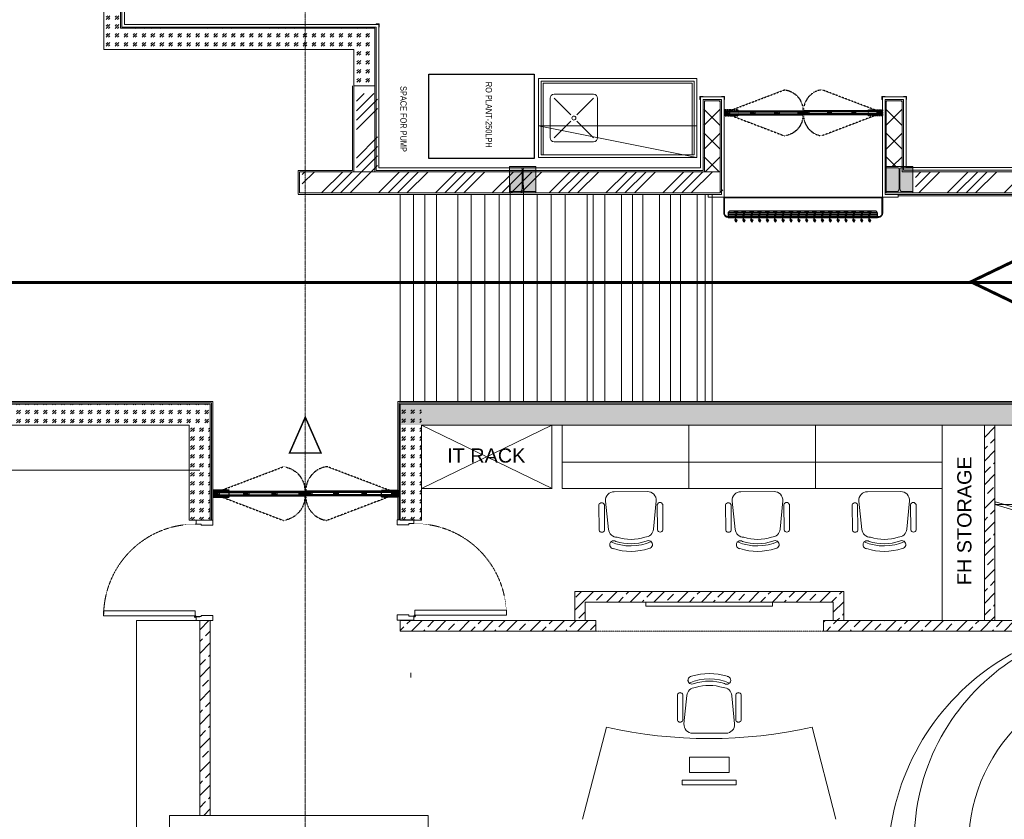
# Model space of a CAD drawing. Header units: inches. Extents: x -647532 to 3008597, y -136987 to 2557681.
# Tile 101 of 153: x 51900 to 61229, y 38025 to 45600. Entities that reach past the tile are written whole.
import ezdxf
from ezdxf import colors
from ezdxf.entities.mleader import LeaderData, LeaderLine
from ezdxf.enums import TextEntityAlignment as Align
from ezdxf.math import Vec2, Vec3

# ---------------------------------------------------------------- set-up
doc = ezdxf.new("R2010")
doc.units = ezdxf.units.IN
doc.header["$MEASUREMENT"] = 0
doc.set_wipeout_variables(frame=1)
for name, pattern in [('$1$HIDDEN', [0.375, 0.25, -0.125]), ('a_base _85_a_base _85_WEST PTB LVL 2 - FACADE$0$HIDDEN', [0.375, 0.25, -0.125]), ('BIAL-IT1I-KGD-001-IN-DWG-141 LEVEL 2 - OVERALL FIRE EXIT PLAN$0$AD01D000F11$0$HIDDEN', [0.375, 0.25, -0.125]), ('BIAL-IT1I-KGD-001-IN-DWG-141 LEVEL 2 - OVERALL FIRE EXIT PLAN$0$HIDDEN', [9.525, 6.35, -3.175]), ('CENTER', [2, 1.25, -0.25, 0.25, -0.25]), ('DASHED2', [0.375, 0.25, -0.125]), ('HIDDEN', [0.375, 0.25, -0.125]), ('HIDDEN IDS', [3.33375, 2.2225, -1.11125])]:
    doc.linetypes.add(name, pattern=pattern)
for name, color, linetype, lineweight in [('100 wall', 8, 'Continuous', 5), ('150 wall', 8, 'Continuous', 5), ('1EQUIPMENT', 8, 'Continuous', 5), ('200 wall', 8, 'Continuous', 5), ('A-DOOR', 8, 'Continuous', 5), ('ANNO-GRID', 8, 'DASHED2', 5), ('COL', 8, 'Continuous', 5), ('corridor', 8, 'Continuous', 5), ('DOOR', 8, 'Continuous', 5), ('ele line', 8, 'Continuous', 5), ('ex wall', 8, 'Continuous', 5), ('FURN', 8, 'Continuous', 5), ('FURN-HATCH', 8, 'Continuous', 5), ('garbage station cloud', 8, 'Continuous', 5), ('MAT- TILE', 8, 'Continuous', 5), ('MAT-PLASTER', 8, 'Continuous', 5), ('MAT-POP', 8, 'Continuous', 5), ('partition', 8, 'Continuous', 5), ('PLASTER', 8, 'Continuous', 5), ('Revised item', 8, 'Continuous', 5), ('SG EQUIPMENT', 8, 'Continuous', 5), ('STR', 8, 'Continuous', 5), ('WALL HATCH', 8, 'Continuous', 5), ('YD-WALL', 8, 'Continuous', 5), ('YD-WIPEOUT', 8, 'Continuous', 5)]:
    doc.layers.add(name, color=color, linetype=linetype, lineweight=lineweight)
doc.layers.add('ARCH', color=8, linetype='Continuous')
doc.layers.add('By Kitchen Equipment', color=251, linetype='Continuous')
doc.styles.add('ARIAL', font='arial.ttf')
doc.styles.add('Raar', font='arial.ttf', dxfattribs={"width": 0.8})
doc.styles.get("Standard").update_dxf_attribs({"font": 'arial.ttf'})
pattern_1 = [(45, (-17199.29, -278113.97), (84.852814, -9e-15), [50, -70]), (45, (-17178.076, -278113.97), (84.852814, -9e-15), [20, -100]), (45, (-17199.29, -278092.754), (84.852814, -9e-15), [20, -100])]
pattern_2 = [(45, (-17199.29, -277941.154), (84.852814, -9e-15), [50, -70]), (45, (-17178.076, -277941.154), (84.852814, -9e-15), [20, -100]), (45, (-17199.29, -277919.94), (84.852814, -9e-15), [20, -100])]
pattern_3 = [(45, (-17199.29, -277941.15), (-112.2532, 112.2532), []), (45, (-17087.04, -277941.15), (-112.2532, 112.2532), [79.375, -39.6875])]

# ---------------------------------------------------------------- blocks, each defined once
blk = doc.blocks.new('*U140')
h = blk.add_hatch(color=252)
h.paths.add_polyline_path([(-0.0025, 0.0153, 0.724863), (-0.0025, 0), (-0.0025, -0.036), (-0.0005, -0.036), (-0.0005, -0.0004, 1.209796)])
h.paths.add_polyline_path([(-0.006, 0.0076, -1), (0.006, 0.0076, -1)], flags=16)
blk.add_hatch(color=252).paths.add_polyline_path([(0.0076, 0.0101, -0.06361), (0.008, 0.0081), (0.0436, 0.0081), (0.0436, 0.0101)])
blk.add_lwpolyline([(-0.0025, 0.0153, 0.723917), (-0.0025, 0), (-0.0025, -0.036), (-0.0005, -0.036), (-0.0005, -0.0004, 1.209796), (-0.0025, 0.0153)], format="xyb")
blk.add_lwpolyline([(0.008, 0.0081), (0.0436, 0.0081), (0.0436, 0.0101), (0.0076, 0.0101)])
blk.add_circle((0, 0.0076), 0.00604)
blk = doc.blocks.new('*U93')
at = {"layer": 'A-DOOR'}
blk.add_lwpolyline([(-47.5, 8.5), (-47.5, 922), (-97.5, 922), (-97.5, 8.5)], close=True, dxfattribs=at)
for points in [[(-950, -51), (-950, -166.8), (-1000, -166.8), (-1000, 0), (-961, 0), (-961, -51), (-950, -51)], [(-50, -51), (-50, -166.8), (0, -166.8), (0, 0), (-39, 0), (-39, -51), (-50, -51)]]:
    blk.add_lwpolyline(points, dxfattribs=at)
at = {"layer": 'A-DOOR', "linetype": 'HIDDEN IDS'}
blk.add_arc((-47.5, 8.5), 913.5, 90.00154, 180.53069, dxfattribs=at)
at = {"layer": 'A-DOOR', "xscale": -1000, "yscale": 1000, "zscale": 1000}
blk.add_blockref('*U140', (-39.5, 0.4), dxfattribs=at)
blk = doc.blocks.new('A$C40CA29E2')
at = {"layer": 'By Kitchen Equipment'}
for p, q in [((114, 120), (118, 127)), ((132, 109), (114, 120)), ((136, 116), (118, 127)), ((136, 116), (155, 127)), ((140, 109), (159, 120)), ((155, 127), (159, 120)), ((203, 120), (207, 127)), ((222, 109), (203, 120)), ((226, 116), (207, 127)), ((226, 116), (244, 127)), ((230, 109), (248, 120)), ((244, 127), (248, 120)), ((293, 120), (297, 127)), ((311, 109), (293, 120)), ((315, 116), (297, 127)), ((315, 116), (333, 127)), ((319, 109), (337, 120)), ((333, 127), (337, 120)), ((382, 120), (386, 127)), ((400, 109), (382, 120)), ((404, 116), (386, 127)), ((404, 116), (423, 127)), ((408, 109), (427, 120)), ((423, 127), (427, 120)), ((471, 120), (475, 127)), ((490, 109), (471, 120)), ((494, 116), (475, 127)), ((494, 116), (512, 127)), ((498, 109), (516, 120)), ((512, 127), (516, 120)), ((561, 120), (565, 127)), ((579, 109), (561, 120)), ((583, 116), (565, 127)), ((583, 116), (601, 127)), ((587, 109), (605, 120)), ((601, 127), (605, 120)), ((650, 120), (654, 127)), ((668, 109), (650, 120)), ((672, 116), (654, 127)), ((672, 116), (691, 127)), ((676, 109), (695, 120)), ((691, 127), (695, 120)), ((739, 120), (743, 127)), ((758, 109), (739, 120)), ((762, 116), (743, 127)), ((762, 116), (780, 127)), ((766, 109), (784, 120)), ((780, 127), (784, 120)), ((829, 120), (833, 127)), ((847, 109), (829, 120)), ((851, 116), (833, 127)), ((851, 116), (869, 127)), ((855, 109), (873, 120)), ((869, 127), (873, 120)), ((918, 120), (922, 127)), ((936, 109), (918, 120)), ((940, 116), (922, 127)), ((940, 116), (959, 127)), ((944, 109), (963, 120)), ((959, 127), (963, 120)), ((1007, 120), (1011, 127)), ((1026, 109), (1007, 120)), ((1030, 116), (1011, 127)), ((1030, 116), (1048, 127)), ((1034, 109), (1052, 120)), ((1048, 127), (1052, 120)), ((1097, 120), (1101, 127)), ((1115, 109), (1097, 120)), ((1119, 116), (1101, 127)), ((1119, 116), (1137, 127)), ((1123, 109), (1141, 120)), ((1137, 127), (1141, 120)), ((1186, 120), (1190, 127)), ((1204, 109), (1186, 120)), ((1208, 116), (1190, 127)), ((1208, 116), (1227, 127)), ((1212, 109), (1231, 120)), ((1227, 127), (1231, 120)), ((1275, 120), (1279, 127)), ((1294, 109), (1275, 120)), ((1298, 116), (1279, 127)), ((1298, 116), (1316, 127)), ((1302, 109), (1320, 120)), ((1316, 127), (1320, 120)), ((1365, 120), (1369, 127)), ((1383, 109), (1365, 120)), ((1387, 116), (1369, 127)), ((1387, 116), (1405, 127)), ((1391, 109), (1409, 120)), ((1405, 127), (1409, 120)), ((1454, 120), (1458, 127)), ((1472, 109), (1454, 120)), ((1476, 116), (1458, 127)), ((1476, 116), (1495, 127)), ((1480, 109), (1499, 120)), ((1495, 127), (1499, 120)), ((1543, 120), (1547, 127)), ((1562, 109), (1543, 120)), ((1566, 116), (1547, 127)), ((1566, 116), (1584, 127)), ((1570, 109), (1588, 120)), ((1584, 127), (1588, 120)), ((1633, 120), (1637, 127)), ((1651, 109), (1633, 120)), ((1655, 116), (1637, 127)), ((1655, 116), (1673, 127)), ((1659, 109), (1677, 120)), ((1673, 127), (1677, 120)), ((46, 109), (1743, 109)), ((46, 91), (1743, 91)), ((46, 74), (1743, 74)), ((136, 79), (118, 68)), ((118, 68), (147, 52)), ((147, 52), (124, 39)), ((124, 39), (137, 31)), ((137, 0), (124, 26)), ((124, 26), (150, 26)), ((132, 109), (132, 89)), ((132, 89), (140, 89)), ((136, 89), (136, 79)), ((137, 31), (137, 26)), ((137, 0), (150, 26)), ((140, 109), (140, 89)), ((226, 79), (208, 68)), ((208, 68), (236, 52)), ((236, 52), (213, 39)), ((213, 39), (227, 31)), ((227, 0), (214, 26)), ((214, 26), (239, 26)), ((222, 109), (222, 89)), ((222, 89), (230, 89)), ((226, 89), (226, 79)), ((227, 31), (227, 26)), ((227, 0), (239, 26)), ((230, 109), (230, 89)), ((315, 79), (297, 68)), ((297, 68), (326, 52)), ((326, 52), (302, 39)), ((302, 39), (316, 31)), ((316, 0), (303, 26)), ((303, 26), (329, 26)), ((311, 109), (311, 89)), ((311, 89), (319, 89)), ((315, 89), (315, 79)), ((316, 31), (316, 26)), ((316, 0), (329, 26)), ((319, 109), (319, 89)), ((404, 79), (386, 68)), ((386, 68), (415, 52)), ((415, 52), (392, 39)), ((392, 39), (405, 31)), ((405, 0), (392, 26)), ((392, 26), (418, 26)), ((400, 109), (400, 89)), ((400, 89), (408, 89)), ((404, 89), (404, 79)), ((405, 31), (405, 26)), ((405, 0), (418, 26)), ((408, 109), (408, 89)), ((494, 79), (476, 68)), ((476, 68), (504, 52)), ((504, 52), (481, 39)), ((481, 39), (495, 31)), ((495, 0), (482, 26)), ((482, 26), (507, 26)), ((490, 109), (490, 89)), ((490, 89), (498, 89)), ((494, 89), (494, 79)), ((495, 31), (495, 26)), ((495, 0), (507, 26)), ((498, 109), (498, 89)), ((583, 79), (565, 68)), ((565, 68), (594, 52)), ((594, 52), (570, 39)), ((570, 39), (584, 31)), ((584, 0), (571, 26)), ((571, 26), (597, 26)), ((579, 109), (579, 89)), ((579, 89), (587, 89)), ((583, 89), (583, 79)), ((584, 31), (584, 26)), ((584, 0), (597, 26)), ((587, 109), (587, 89)), ((672, 79), (654, 68)), ((654, 68), (683, 52)), ((683, 52), (660, 39)), ((660, 39), (673, 31)), ((673, 0), (660, 26)), ((660, 26), (686, 26)), ((668, 109), (668, 89)), ((668, 89), (676, 89)), ((672, 89), (672, 79)), ((673, 31), (673, 26)), ((673, 0), (686, 26)), ((676, 109), (676, 89)), ((762, 79), (744, 68)), ((744, 68), (772, 52)), ((772, 52), (749, 39)), ((749, 39), (762, 31)), ((762, 0), (750, 26)), ((750, 26), (775, 26)), ((758, 109), (758, 89)), ((758, 89), (766, 89)), ((762, 89), (762, 79)), ((762, 31), (762, 26)), ((762, 0), (775, 26)), ((766, 109), (766, 89)), ((851, 79), (833, 68)), ((833, 68), (862, 52)), ((862, 52), (838, 39)), ((838, 39), (852, 31)), ((852, 0), (839, 26)), ((839, 26), (865, 26)), ((847, 109), (847, 89)), ((847, 89), (855, 89)), ((851, 89), (851, 79)), ((852, 31), (852, 26)), ((852, 0), (865, 26)), ((855, 109), (855, 89)), ((940, 79), (922, 68)), ((922, 68), (951, 52)), ((951, 52), (928, 39)), ((928, 39), (941, 31)), ((941, 0), (928, 26)), ((928, 26), (954, 26)), ((936, 109), (936, 89)), ((936, 89), (944, 89)), ((940, 89), (940, 79)), ((941, 31), (941, 26)), ((941, 0), (954, 26)), ((944, 109), (944, 89)), ((1030, 79), (1012, 68)), ((1012, 68), (1040, 52)), ((1040, 52), (1017, 39)), ((1017, 39), (1030, 31)), ((1030, 0), (1018, 26)), ((1018, 26), (1043, 26)), ((1026, 109), (1026, 89)), ((1026, 89), (1034, 89)), ((1030, 89), (1030, 79)), ((1030, 31), (1030, 26)), ((1030, 0), (1043, 26)), ((1034, 109), (1034, 89)), ((1119, 79), (1101, 68)), ((1101, 68), (1130, 52)), ((1130, 52), (1106, 39)), ((1106, 39), (1120, 31)), ((1120, 0), (1107, 26)), ((1107, 26), (1133, 26)), ((1115, 109), (1115, 89)), ((1115, 89), (1123, 89)), ((1119, 89), (1119, 79)), ((1120, 31), (1120, 26)), ((1120, 0), (1133, 26)), ((1123, 109), (1123, 89)), ((1208, 79), (1190, 68)), ((1190, 68), (1219, 52)), ((1219, 52), (1196, 39)), ((1196, 39), (1209, 31)), ((1209, 0), (1196, 26)), ((1196, 26), (1222, 26)), ((1204, 109), (1204, 89)), ((1204, 89), (1212, 89)), ((1208, 89), (1208, 79)), ((1209, 31), (1209, 26)), ((1209, 0), (1222, 26)), ((1212, 109), (1212, 89)), ((1298, 79), (1280, 68)), ((1280, 68), (1308, 52)), ((1308, 52), (1285, 39)), ((1285, 39), (1298, 31)), ((1298, 0), (1286, 26)), ((1286, 26), (1311, 26)), ((1294, 109), (1294, 89)), ((1294, 89), (1302, 89)), ((1298, 89), (1298, 79)), ((1298, 31), (1298, 26)), ((1298, 0), (1311, 26)), ((1302, 109), (1302, 89)), ((1387, 79), (1369, 68)), ((1369, 68), (1398, 52)), ((1398, 52), (1374, 39)), ((1374, 39), (1388, 31)), ((1388, 0), (1375, 26)), ((1375, 26), (1401, 26)), ((1383, 109), (1383, 89)), ((1383, 89), (1391, 89)), ((1387, 89), (1387, 79)), ((1388, 31), (1388, 26)), ((1388, 0), (1401, 26)), ((1391, 109), (1391, 89)), ((1476, 79), (1458, 68)), ((1458, 68), (1487, 52)), ((1487, 52), (1464, 39)), ((1464, 39), (1477, 31)), ((1477, 0), (1464, 26)), ((1464, 26), (1490, 26)), ((1472, 109), (1472, 89)), ((1472, 89), (1480, 89)), ((1476, 89), (1476, 79)), ((1477, 31), (1477, 26)), ((1477, 0), (1490, 26)), ((1480, 109), (1480, 89)), ((1566, 79), (1548, 68)), ((1548, 68), (1576, 52)), ((1576, 52), (1553, 39)), ((1553, 39), (1566, 31)), ((1566, 0), (1554, 26)), ((1554, 26), (1579, 26)), ((1562, 109), (1562, 89)), ((1562, 89), (1570, 89)), ((1566, 89), (1566, 79)), ((1566, 31), (1566, 26)), ((1566, 0), (1579, 26)), ((1570, 109), (1570, 89)), ((1655, 79), (1637, 68)), ((1637, 68), (1666, 52)), ((1666, 52), (1642, 39)), ((1642, 39), (1656, 31)), ((1656, 0), (1643, 26)), ((1643, 26), (1669, 26)), ((1651, 109), (1651, 89)), ((1651, 89), (1659, 89)), ((1655, 89), (1655, 79)), ((1656, 31), (1656, 26)), ((1656, 0), (1669, 26)), ((1659, 109), (1659, 89))]:
    blk.add_line(p, q, dxfattribs=at)
for points in [[(0, 285), (1800, 285), (1800, 100, -0.414214), (1755, 55), (45, 55, -0.414214), (0, 100)], [(45, 55), (1744, 55), (1744, 102, 0.414214), (1719, 127), (70, 127, 0.414214), (45, 102)]]:
    blk.add_lwpolyline(points, format="xyb", close=True, dxfattribs=at)
blk.add_lwpolyline([(45, 60, -0.414214), (5, 100), (5, 280), (1795, 280), (1795, 100, -0.414214), (1755, 60), (1744, 60)], format="xyb", dxfattribs=at)
blk = doc.blocks.new('ch01')
blk.add_wipeout([(54.233, 144.95), (53.864, 144.95), (53.838, 144.953), (53.793, 144.981), (53.779, 145.001), (53.768, 145.046), (53.799, 145.365), (53.83, 145.428), (53.895, 145.454), (54.016, 145.477), (54.114, 145.474), (54.2, 145.454), (54.266, 145.429), (54.289, 145.396), (54.296, 145.366), (54.328, 145.046), (54.303, 144.981), (54.284, 144.965)]).dxf.layer = 'YD-WIPEOUT'
at = {"color": 0}
for p, q in [((53.768, 145.053), (53.799, 145.365)), ((54.233, 144.95), (53.864, 144.95))]:
    blk.add_line(p, q, dxfattribs=at)
blk.add_arc((53.864, 145.046), 0.096, 175.6314, 270.0635, dxfattribs=at)
for points in [[(53.88, 145.5), (53.855, 145.491), (53.834, 145.497), (53.824, 145.504), (53.814, 145.52), (53.816, 145.555), (53.841, 145.577), (53.862, 145.582), (53.988, 145.607), (54.087, 145.609), (54.184, 145.595), (54.262, 145.574), (54.281, 145.552), (54.281, 145.521), (54.271, 145.505), (54.24, 145.492), (54.226, 145.494), (54.146, 145.516), (53.994, 145.523)], [(54.341, 145.095), (54.355, 145.077), (54.371, 145.072), (54.386, 145.076), (54.396, 145.084), (54.401, 145.095), (54.401, 145.375), (54.397, 145.384), (54.383, 145.396), (54.371, 145.398), (54.358, 145.396), (54.348, 145.388), (54.341, 145.376)]]:
    blk.add_wipeout(points).dxf.layer = 'YD-WIPEOUT'
for p, q in [((54.328, 145.054), (54.296, 145.366)), ((54.341, 145.376), (54.341, 145.095)), ((54.401, 145.376), (54.401, 145.095))]:
    blk.add_line(p, q, dxfattribs=at)
for centre, radius, start, end in [((54.048, 144.969), 0.641, 72.1931, 107.9339), ((53.855, 145.535), 0.0438, 95.7576, 305.0962), ((54.048, 144.981), 0.569, 66.9795, 113.1475), ((54.048, 144.981), 0.545, 72.1931, 107.9339), ((54.24, 145.536), 0.0438, 235.0309, 84.3694), ((53.895, 145.358), 0.096, 90.0635, 175.6314), ((54.048, 144.981), 0.497, 72.1931, 107.9339), ((54.2, 145.358), 0.096, 4.4956, 90.0635), ((54.371, 145.367), 0.0313, 16.465, 163.6621), ((54.371, 145.103), 0.0313, 196.465, 343.6621), ((54.232, 145.046), 0.096, 270.0635, 4.4956)]:
    blk.add_arc(centre, radius, start, end, dxfattribs=at)
blk.add_wipeout([(53.756, 145.095), (53.742, 145.077), (53.726, 145.072), (53.71, 145.076), (53.701, 145.084), (53.696, 145.095), (53.696, 145.375), (53.7, 145.384), (53.713, 145.396), (53.726, 145.398), (53.739, 145.396), (53.749, 145.388), (53.756, 145.376)]).dxf.layer = 'YD-WIPEOUT'
for p, q in [((53.696, 145.376), (53.696, 145.095)), ((53.756, 145.376), (53.756, 145.095))]:
    blk.add_line(p, q, dxfattribs=at)
for centre, start, end in [((53.726, 145.367), 16.3379, 163.535), ((53.726, 145.103), 196.3379, 343.535)]:
    blk.add_arc(centre, 0.0313, start, end, dxfattribs=at)
blk = doc.blocks.new('A$C39CF2F9F')
at = {"layer": 'DOOR', "lineweight": 25}
for p, q in [((261, 6), (261, 978)), ((310, 978), (261, 978)), ((310, 964), (261, 964)), ((273, 18), (273, 964)), ((298, 964), (273, 914)), ((298, 914), (273, 964)), ((298, 18), (298, 964)), ((310, 6), (310, 978)), ((298, 631), (273, 681)), ((298, 681), (273, 631)), ((298, 331), (273, 381)), ((298, 381), (273, 331)), ((310, 18), (261, 18)), ((310, 6), (261, 6)), ((298, 18), (273, 68)), ((298, 68), (273, 18))]:
    blk.add_line(p, q, dxfattribs=at)
at = {"layer": 'DOOR', "color": 250, "linetype": 'HIDDEN', "lineweight": 25, "ltscale": 0.25}
for q in [(0, 750), (571, 750)]:
    blk.add_line((286, 0), q, dxfattribs=at)
at = {"layer": 'DOOR', "lineweight": 25}
for points in [[(273, 964), (298, 964), (298, 914), (273, 914)], [(273, 631), (298, 631), (298, 681), (273, 681)], [(273, 331), (298, 331), (298, 381), (273, 381)], [(273, 18), (298, 18), (298, 68), (273, 68)]]:
    blk.add_lwpolyline(points, close=True, dxfattribs=at)
at = {"layer": 'DOOR', "linetype": 'DASHED2', "lineweight": 25}
blk.add_lwpolyline([(248, 0), (248, 174), (323, 174), (323, 0)], close=True, dxfattribs=at)
at = {"layer": 'DOOR', "color": 250, "linetype": 'HIDDEN', "lineweight": 25, "ltscale": 0.25}
for centre, start, end in [((257, 719), 89.1953, 173.1967), ((314, 719), 6.8033, 90.8047)]:
    blk.add_arc(centre, 259, start, end, dxfattribs=at)
blk = doc.blocks.new('A$C64B579D8')
at = {"layer": 'COL', "linetype": 'Continuous'}
for p, q in [((250, 250), (0, 250)), ((0, 250), (0, 237.4)), ((250, 250), (0, 250)), ((0, 250), (0, 237.4)), ((0, 237.4), (108.5, 237.4)), ((0, 237.4), (108.5, 237.4)), ((120.9, 224.9), (120.9, 47.2)), ((120.9, 224.9), (120.9, 47.2)), ((129.1, 47.2), (129.1, 224.9)), ((129.1, 47.2), (129.1, 224.9)), ((141.5, 237.4), (250, 237.4)), ((141.5, 237.4), (250, 237.4)), ((250, 237.4), (250, 250)), ((250, 237.4), (250, 250)), ((0, 12.6), (0, 0)), ((108.5, 12.6), (0, 12.6)), ((0, 12.6), (0, 0)), ((108.5, 12.6), (0, 12.6)), ((250, 12.6), (141.5, 12.6)), ((250, 12.6), (141.5, 12.6)), ((250, 0), (250, 12.6)), ((250, 0), (250, 12.6)), ((0, 0), (250, 0)), ((0, 0), (250, 0))]:
    blk.add_line(p, q, dxfattribs=at)
blk.add_lwpolyline([(250, 0), (250, 250), (0, 250), (0, 0)], close=True, dxfattribs=at)
for centre, radius, start, end in [((108.5, 224.9), 12.5, 0, 90), ((108.5, 224.9), 12.5, 0, 90), ((141.5, 224.9), 12.5, 90, 180), ((141.5, 224.9), 12.5, 90, 180), ((73, 44.9), 48, 317.64652, 2.64974), ((73, 44.9), 48, 317.64652, 2.64974), ((177, 44.9), 48, 177.35026, 222.35348), ((177, 44.9), 48, 177.35026, 222.35348)]:
    blk.add_arc(centre, radius, start, end, dxfattribs=at)
blk = doc.blocks.new('_TagSlot')
at = {"color": 0, "linetype": 'ByBlock', "lineweight": -2, "transparency": 16777216}
for p, q in [((-4, 4), (4, 4)), ((-4, -4), (4, -4))]:
    blk.add_line(p, q, dxfattribs=at)
for centre, start, end in [((-4, 0), 90, 270), ((4, 0), 270, 90)]:
    blk.add_arc(centre, 4, start, end, dxfattribs=at)
at = {"layer": 'FURN', "color": 0, "transparency": 16777216, "style": 'ARIAL'}
blk.add_attdef('M-01', text='', height=2.5, dxfattribs=at).set_placement((0, -1.5), align=Align.CENTER)
blk = doc.blocks.new('_DotSmall')
at = {"color": 0, "linetype": 'ByBlock', "const_width": 0.5}
blk.add_lwpolyline([(-0.0625, 0, 1), (0.0625, 0, 1)], format="xyb", close=True, dxfattribs=at)
blk = doc.blocks.new('ARCH')
at = {"layer": '100 wall'}
h = blk.add_hatch(dxfattribs=at)
h.set_pattern_fill('ANSI33', color=256, scale=25)
h.set_pattern_definition(pattern_3)
h.paths.add_polyline_path([(57258.106, 39908.14), (57258.106, 40083.144), (59608.106, 40083.144), (59608.106, 39908.143), (59708.106, 39908.143), (59708.106, 40183.144), (57158.106, 40183.144), (57158.106, 39908.14)])
h = blk.add_hatch(dxfattribs=at)
h.set_pattern_fill('ANSI33', color=256, scale=25)
h.set_pattern_definition(pattern_3)
h.paths.add_polyline_path([(53705.599, 39908.066), (53605.515, 39908.066), (53605.368, 38062.365), (53705.464, 38062.361)])
at = {"layer": '200 wall'}
h = blk.add_hatch(dxfattribs=at)
h.set_pattern_fill('GOST_GLASS', color=256, scale=10)
h.set_pattern_definition(pattern_2)
h.paths.add_polyline_path([(55505.601, 40863.014), (55705.663, 40863.014), (55705.607, 41931.584), (55505.561, 41931.588)])
h = blk.add_hatch(dxfattribs=at)
h.set_pattern_fill('GOST_GLASS', color=256, scale=10)
h.set_pattern_definition([(45, (-19199.315, -277941.154), (84.852814, -9e-15), [50, -70]), (45, (-19178.1, -277941.154), (84.852814, -9e-15), [20, -100]), (45, (-19199.315, -277919.94), (84.852814, -9e-15), [20, -100])])
h.paths.add_polyline_path([(53505.57, 40858.143), (53705.631, 40858.143), (53705.581, 41758.693), (53505.535, 41758.696)])
at = {"layer": 'COL'}
h = blk.add_hatch(color=8, dxfattribs=at)
h.dxf.hatch_style = 1
h.paths.add_polyline_path([(56790.604, 43958.694), (56790.604, 44208.694), (56540.604, 44208.694), (56540.604, 43958.694)])
edge = h.paths.add_edge_path(flags=17)
edge.add_line((56540.604, 43971.325), (56540.604, 43958.694))
edge = h.paths.add_edge_path(flags=17)
edge.add_line((56540.604, 43958.694), (56790.604, 43958.694))
edge = h.paths.add_edge_path(flags=17)
edge.add_line((56790.604, 43958.694), (56790.604, 43971.325))
edge = h.paths.add_edge_path(flags=17)
edge.add_line((56790.604, 43971.325), (56682.132, 43971.325))
edge = h.paths.add_edge_path(flags=16)
edge.add_line((56669.665, 44005.856), (56669.665, 44183.596))
edge = h.paths.add_edge_path(flags=16)
edge.add_line((56682.132, 44196.063), (56790.604, 44196.063))
edge = h.paths.add_edge_path(flags=17)
edge.add_line((56790.604, 44196.063), (56790.604, 44208.694))
edge = h.paths.add_edge_path(flags=17)
edge.add_line((56790.604, 44208.694), (56540.604, 44208.694))
edge = h.paths.add_edge_path(flags=17)
edge.add_line((56540.604, 44208.694), (56540.604, 44196.063))
edge = h.paths.add_edge_path(flags=17)
edge.add_line((56540.604, 44196.063), (56649.077, 44196.063))
edge = h.paths.add_edge_path(flags=16)
edge.add_line((56661.544, 44183.596), (56661.544, 44005.856))
edge = h.paths.add_edge_path(flags=16)
edge.add_line((56649.077, 43971.325), (56540.604, 43971.325))
edge = h.paths.add_edge_path(flags=16)
edge.add_arc((56717.577, 44003.639), 47.964, 177.3502614, 222.3534786)
edge = h.paths.add_edge_path(flags=16)
edge.add_arc((56682.132, 44183.596), 12.467, 90, 180)
edge = h.paths.add_edge_path(flags=16)
edge.add_arc((56649.077, 44183.596), 12.467, 0, 90)
edge = h.paths.add_edge_path(flags=16)
edge.add_arc((56613.632, 44003.639), 47.964, 317.6465214, 362.6497386)
h = blk.add_hatch(color=8, dxfattribs=at)
h.dxf.hatch_style = 1
h.paths.add_polyline_path([(60360.604, 43958.694), (60360.604, 44208.694), (60110.604, 44208.694), (60110.604, 43958.694)])
edge = h.paths.add_edge_path(flags=17)
edge.add_line((60110.604, 43971.325), (60110.604, 43958.694))
edge = h.paths.add_edge_path(flags=17)
edge.add_line((60110.604, 43958.694), (60360.604, 43958.694))
edge = h.paths.add_edge_path(flags=17)
edge.add_line((60360.604, 43958.694), (60360.604, 43971.325))
edge = h.paths.add_edge_path(flags=17)
edge.add_line((60360.604, 43971.325), (60252.132, 43971.325))
edge = h.paths.add_edge_path(flags=16)
edge.add_line((60239.665, 44005.856), (60239.665, 44183.596))
edge = h.paths.add_edge_path(flags=16)
edge.add_line((60252.132, 44196.063), (60360.604, 44196.063))
edge = h.paths.add_edge_path(flags=17)
edge.add_line((60360.604, 44196.063), (60360.604, 44208.694))
edge = h.paths.add_edge_path(flags=17)
edge.add_line((60360.604, 44208.694), (60110.604, 44208.694))
edge = h.paths.add_edge_path(flags=17)
edge.add_line((60110.604, 44208.694), (60110.604, 44196.063))
edge = h.paths.add_edge_path(flags=17)
edge.add_line((60110.604, 44196.063), (60219.077, 44196.063))
edge = h.paths.add_edge_path(flags=16)
edge.add_line((60231.544, 44183.596), (60231.544, 44005.856))
edge = h.paths.add_edge_path(flags=16)
edge.add_line((60219.077, 43971.325), (60110.604, 43971.325))
edge = h.paths.add_edge_path(flags=16)
edge.add_arc((60287.577, 44003.639), 47.964, 177.3502614, 222.3534786)
edge = h.paths.add_edge_path(flags=16)
edge.add_arc((60252.132, 44183.596), 12.467, 90, 180)
edge = h.paths.add_edge_path(flags=16)
edge.add_arc((60219.077, 44183.596), 12.467, 0, 90)
edge = h.paths.add_edge_path(flags=16)
edge.add_arc((60183.632, 44003.639), 47.964, 317.6465214, 362.6497386)
at = {"layer": 'ex wall'}
h = blk.add_hatch(dxfattribs=at)
h.set_pattern_fill('ANSI34', color=8, scale=20)
h.set_pattern_definition([(45, (16997.86, -292846.4), (-269.4077, 269.4077), []), (45, (17087.66, -292846.4), (-269.4077, 269.4077), []), (45, (17177.46, -292846.4), (-269.4077, 269.4077), []), (45, (17267.26, -292846.4), (-269.4077, 269.4077), [])])
h.paths.add_polyline_path([(58561.882, 43958.897), (58561.882, 44158.897), (55290.88, 44159.159), (55290.88, 44901.159), (55090.88, 44901.159), (55090.88, 44159.159), (54575.881, 44159.159), (54575.881, 43959.089)])
h.paths.add_polyline_path([(64558.074, 43958.675), (64558.074, 44158.675), (60385.88, 44158.713), (60385.88, 43958.713)])
h.paths.add_polyline_path([(84726.981, 44162.516), (84726.981, 43958.694), (92263.186, 43958.744), (92263.186, 44158.744)])
h.paths.add_polyline_path([(78746.881, 43958.976), (78746.881, 44162.235), (66367.829, 44160.606), (66367.829, 43960.606)])
at = {"layer": 'WALL HATCH'}
h = blk.add_hatch(dxfattribs=at)
h.set_pattern_fill('GOST_GLASS', color=3, scale=10)
h.set_pattern_definition(pattern_2)
h.paths.add_polyline_path([(52695.606, 45318.053), (52695.606, 47551.518), (52855.606, 47551.518), (52855.606, 45518.518), (55265.604, 45518.518), (55265.604, 44973.518), (55065.604, 44973.518), (55065.604, 45318.053)])
h = blk.add_hatch(dxfattribs=at)
h.set_pattern_fill('ANSI37', color=256, scale=50)
h.set_pattern_definition([(45, (-18769.77, -277941.15), (-112.2532, 112.2532), []), (135, (-18769.77, -277941.15), (-112.2532, -112.2532), [])])
h.paths.add_polyline_path([(58536.903, 44831.46), (58386.604, 44831.46), (58384.768, 44157.772), (58536.146, 44160.429)])
h = blk.add_hatch(dxfattribs=at)
h.set_pattern_fill('ANSI37', color=256, scale=50)
h.set_pattern_definition([(45, (-17045.77, -277941.15), (-112.2532, 112.2532), []), (135, (-17045.77, -277941.15), (-112.2532, -112.2532), [])])
h.paths.add_polyline_path([(60261.292, 44831.428), (60109.917, 44831.428), (60108.767, 44207.366), (60260.145, 44210.023)])
h = blk.add_hatch(dxfattribs=at)
h.set_pattern_fill('GOST_GLASS', color=3, scale=10)
h.set_pattern_definition(pattern_1)
h.paths.add_polyline_path([(53705.606, 41758.789), (53705.606, 41958.746), (50720.203, 41958.643), (50720.203, 41758.694)])
h = blk.add_hatch(dxfattribs=at)
h.set_pattern_fill('GOST_GLASS', color=3, scale=10)
h.set_pattern_definition(pattern_1)
h.paths.add_polyline_path([(72102.35, 38451.259), (72102.35, 41958.69), (55505.555, 41958.707), (55505.555, 41758.786), (61789.528, 41758.694), (71902.35, 41758.694), (71902.35, 38451.254)])
at = {"layer": '100 wall'}
for p, q in [((61039.649, 39908.143), (61039.649, 41758.694)), ((61139.649, 39908.143), (61139.649, 41758.694)), ((57158.106, 39908.14), (57158.106, 40183.144)), ((57158.106, 40183.144), (59708.106, 40183.144)), ((59708.106, 40183.144), (59708.106, 39908.143)), ((57258.106, 39908.14), (57258.106, 40083.144)), ((57258.106, 40083.144), (59608.106, 40083.144)), ((59608.106, 40083.144), (59608.106, 39908.143)), ((53605.606, 38062.363), (53605.606, 39908.066)), ((53605.606, 39908.066), (53705.529, 39908.066)), ((53705.606, 38062.363), (53705.606, 39907.988)), ((55505.632, 39908.066), (55505.632, 39808.143)), ((55505.709, 39908.143), (57358.106, 39908.143)), ((57258.106, 39908.14), (57158.106, 39908.14)), ((57358.106, 39808.143), (57358.106, 39908.143)), ((59514.106, 39908.143), (61939.649, 39908.143)), ((59514.106, 39808.143), (59514.106, 39908.143)), ((55505.632, 39808.143), (57358.106, 39808.143)), ((59514.106, 39808.143), (61939.649, 39808.143))]:
    blk.add_line(p, q, dxfattribs=at)
at = {"layer": '100 wall', "linetype": 'a_base _85_a_base _85_WEST PTB LVL 2 - FACADE$0$HIDDEN', "ltscale": 10}
blk.add_line((57358.106, 39808.143), (59514.106, 39808.143), dxfattribs=at)
at = {"layer": '100 wall'}
blk.add_arc((53705.529, 39907.988), 0.0774, 0, 90, dxfattribs=at)
at = {"layer": '150 wall'}
for p, q in [((58386.604, 44831.46), (58386.607, 44159.101)), ((58536.604, 44831.46), (58386.604, 44831.46)), ((58536.604, 44831.46), (58536.607, 43988.438)), ((60110.604, 44831.428), (60110.604, 44208.694)), ((60260.604, 44831.428), (60110.604, 44831.428)), ((60260.604, 44831.428), (60260.604, 44158.694))]:
    blk.add_line(p, q, dxfattribs=at)
blk.add_lwpolyline([(61713.231, 40837.938), (61720.346, 40861.904), (61145.157, 41032.661), (61138.042, 41008.694)], close=True, dxfattribs=at)
blk.add_lwpolyline([(61138.042, 41008.694), (65885.866, 41008.694)], dxfattribs=at)
at = {"layer": '1EQUIPMENT', "color": 11, "lineweight": 0}
blk.add_lwpolyline([(56775.104, 44283.564), (55775.104, 44283.564), (55775.104, 45083.564), (56775.104, 45083.564)], close=True, dxfattribs=at)
at = {"layer": '200 wall'}
for p, q in [((52695.606, 45318.053), (52695.606, 47551.518)), ((52855.606, 45518.518), (52855.606, 47551.518)), ((55265.604, 45518.518), (52855.606, 45518.518)), ((55265.604, 44973.518), (55265.604, 45518.518)), ((55065.604, 45318.053), (52695.606, 45318.053)), ((55065.604, 44973.518), (55065.604, 45318.053)), ((50820.203, 41958.694), (53705.606, 41958.694)), ((53705.606, 41758.694), (53705.606, 41958.694)), ((53705.606, 40858.066), (53705.606, 41931.508)), ((50820.203, 41758.694), (53505.606, 41758.694)), ((53505.606, 40858.066), (53505.606, 41758.694)), ((53505.606, 40858.066), (53705.606, 40858.066))]:
    blk.add_line(p, q, dxfattribs=at)
for points in [[(72102.35, 38451.254), (72102.35, 41958.694), (55505.632, 41958.694), (55505.632, 40858.066), (55705.632, 40858.066)], [(71902.35, 38451.181), (71902.35, 41758.694), (55705.632, 41758.694), (55705.632, 40858.066)]]:
    blk.add_lwpolyline(points, dxfattribs=at)
for centre, start, end in [((55505.632, 41932.617), 90, 180), ((55505.632, 41931.586), 180, 270), ((53505.683, 40858.143), 180, 270), ((53705.529, 40858.143), 270, 0)]:
    blk.add_arc(centre, 0.0774, start, end, dxfattribs=at)
at = {"layer": 'ANNO-GRID', "linetype": 'CENTER', "ltscale": 2}
blk.add_lwpolyline([(54605.606, 100744.751), (54605.606, 16993.064)], dxfattribs=at)
at = {"layer": 'By Kitchen Equipment'}
blk.add_lwpolyline([(56775.104, 44283.564), (55775.104, 44283.564), (55775.104, 45083.564), (56775.104, 45083.564)], close=True, dxfattribs=at)
at = {"layer": 'corridor'}
blk.add_line((55605.632, 39367.438), (55605.632, 39412.438), dxfattribs=at)
at = {"layer": 'corridor', "linetype": 'BIAL-IT1I-KGD-001-IN-DWG-141 LEVEL 2 - OVERALL FIRE EXIT PLAN$0$HIDDEN', "const_width": 28.636}
blk.add_lwpolyline([(50832.495, 46920.268), (50832.495, 43109.111), (73138.968, 43109.111), (73138.968, 39326.45)], dxfattribs=at)
at = {"layer": 'corridor'}
for points, const_width in [([(61531.77, 42818.312), (60912.288, 43116.951), (61531.77, 43415.59)], 28.636), ([(54754.925, 41495.404), (54605.606, 41835.203), (54456.286, 41495.404)], 14.318)]:
    blk.add_lwpolyline(points, close=True, dxfattribs=dict(at, const_width=const_width))
at = {"layer": 'ele line'}
for points in [[(55276.999, 45559.518), (55276.999, 45555.518), (55306.999, 45555.518), (55306.999, 45559.518)], [(55306.999, 45529.518), (55302.999, 45529.518), (55302.999, 45559.518), (55306.999, 45559.518)], [(58345.21, 44842.46), (58349.21, 44842.46), (58349.21, 44872.46), (58345.21, 44872.46)], [(58375.21, 44872.46), (58375.21, 44868.46), (58345.21, 44868.46), (58345.21, 44872.46)], [(58547.999, 44872.46), (58547.999, 44868.46), (58577.999, 44868.46), (58577.999, 44872.46)], [(58577.999, 44842.46), (58573.999, 44842.46), (58573.999, 44872.46), (58577.999, 44872.46)], [(60099.21, 44872.428), (60099.21, 44868.428), (60069.21, 44868.428), (60069.21, 44872.428)], [(60069.21, 44842.428), (60073.21, 44842.428), (60073.21, 44872.428), (60069.21, 44872.428)], [(60271.999, 44872.428), (60271.999, 44868.428), (60301.999, 44868.428), (60301.999, 44872.428)], [(60301.999, 44842.428), (60297.999, 44842.428), (60297.999, 44872.428), (60301.999, 44872.428)]]:
    blk.add_lwpolyline(points, close=True, dxfattribs=at)
at = {"layer": 'ex wall'}
for p, q in [((55065.604, 44159.151), (55065.604, 44973.518)), ((55065.604, 44973.518), (55265.604, 44973.518)), ((55265.604, 44159.148), (55265.604, 44973.518)), ((58536.607, 44159.099), (54550.606, 44159.159)), ((54550.606, 44159.159), (54550.606, 43958.694)), ((58536.607, 44159.099), (58536.607, 43958.694)), ((64532.799, 44158.694), (60260.604, 44158.694)), ((58536.607, 43958.694), (54550.606, 43958.694)), ((64532.799, 43958.694), (60360.604, 43958.694))]:
    blk.add_line(p, q, dxfattribs=at)
at = {"layer": 'FURN'}
for p, q in [((55705.603, 41158.795), (56941.53, 41758.694)), ((56945.684, 41158.694), (55705.632, 41758.694)), ((56941.53, 41758.694), (56941.53, 41158.694)), ((57039.649, 41758.694), (57039.649, 41158.694)), ((58239.649, 41758.694), (58239.649, 41158.694)), ((59439.649, 41758.694), (59439.649, 41158.694)), ((60639.649, 41758.694), (60639.649, 39908.143)), ((61039.649, 41758.694), (61039.649, 41158.694)), ((61039.649, 41758.694), (61039.649, 41158.694)), ((51420.606, 41331.508), (53605.606, 41331.508)), ((56945.684, 41158.694), (55705.603, 41158.795)), ((57039.649, 41158.694), (60639.649, 41158.694)), ((53005.606, 37512.363), (53005.606, 39907.957)), ((53605.606, 39907.957), (53005.606, 39907.957)), ((57233.106, 38024.901), (57458.106, 38896.768)), ((59633.106, 38024.901), (59408.106, 38896.768))]:
    blk.add_line(p, q, dxfattribs=at)
at = {"layer": 'FURN', "linetype": 'BIAL-IT1I-KGD-001-IN-DWG-141 LEVEL 2 - OVERALL FIRE EXIT PLAN$0$AD01D000F11$0$HIDDEN'}
blk.add_line((57043.803, 41408.522), (60639.649, 41408.522), dxfattribs=at)
at = {"layer": 'FURN'}
for points in [[(57833.106, 40083.144), (57833.106, 40045.144), (59033.106, 40045.144), (59033.106, 40083.144)], [(58620.837, 38614.996), (58245.375, 38614.996), (58245.375, 38469.341), (58620.837, 38469.341)], [(58176.908, 38394.307), (58689.303, 38394.307), (58689.303, 38352.376), (58176.908, 38352.376)]]:
    blk.add_lwpolyline(points, close=True, dxfattribs=at)
for centre, radius, start, end in [((62501.298, 37780.57), 1610.338, 110.4125145, 205.7663862), ((58433.106, 43284.396), 4494.653, 257.4715466, 282.5284534)]:
    blk.add_arc(centre, radius, start, end, dxfattribs=at)
at = {"layer": 'MAT- TILE'}
for p, q in [((52892.606, 45555.518), (52892.606, 55609.518)), ((55302.604, 45555.518), (52892.606, 45555.518)), ((55302.604, 44196.149), (55302.604, 45555.518)), ((58349.604, 44868.46), (58349.607, 44196.102)), ((58573.604, 44868.46), (58349.604, 44868.46)), ((58573.604, 44868.46), (58573.607, 43918.715)), ((60073.604, 44868.428), (60073.604, 43918.698)), ((60297.604, 44868.428), (60073.604, 44868.428)), ((60297.604, 44868.428), (60297.604, 44198.694)), ((58349.607, 44196.102), (55302.604, 44196.149)), ((61570.084, 44198.694), (60297.604, 44198.694)), ((58423.607, 43943.694), (58423.607, 43918.717)), ((60223.604, 43943.694), (60223.604, 43918.696)), ((58573.607, 43918.715), (58423.607, 43918.717)), ((60223.604, 43918.696), (60073.604, 43918.698))]:
    blk.add_line(p, q, dxfattribs=at)
at = {"layer": 'MAT- TILE', "linetype": '$1$HIDDEN', "ltscale": 5}
blk.add_line((60073.604, 43918.698), (58573.607, 43918.715), dxfattribs=at)
at = {"layer": 'MAT-POP'}
for p, q in [((50820.203, 41982.694), (53729.606, 41982.694)), ((53729.606, 40858.143), (53729.606, 41982.694)), ((55481.632, 41982.694), (55481.632, 40863.014))]:
    blk.add_line(p, q, dxfattribs=at)
at = {"layer": 'partition', "color": 3}
for p, q in [((53320.606, 38062.363), (55770.606, 38062.363)), ((53320.606, 38062.363), (53320.606, 36761.053)), ((55770.606, 38062.363), (55770.606, 35062.363))]:
    blk.add_line(p, q, dxfattribs=at)
at = {"layer": 'partition'}
for centre, radius, start, end in [((62404.158, 37600.503), 2278.671, 104.3435713, 210.0033203), ((62427.921, 37814.579), 2052.488, 103.7621937, 212.1851684)]:
    blk.add_arc(centre, radius, start, end, dxfattribs=at)
at = {"layer": 'PLASTER'}
for p, q in [((52867.606, 45530.518), (52867.606, 55609.518)), ((55277.604, 45530.518), (52867.606, 45530.518)), ((55277.604, 44171.149), (55277.604, 45530.518)), ((55053.604, 44171.152), (55053.604, 44973.518)), ((58374.604, 44843.46), (58374.607, 44171.101)), ((58548.604, 44843.46), (58374.604, 44843.46)), ((58548.604, 44843.46), (58548.607, 43943.694)), ((60272.604, 44843.428), (60098.604, 44843.428)), ((60098.604, 44843.428), (60098.604, 43943.694)), ((60272.604, 44843.428), (60272.604, 44173.694)), ((55053.604, 44171.152), (54538.606, 44171.159)), ((54538.606, 44171.159), (54538.606, 43946.694)), ((58374.607, 44171.101), (55277.604, 44171.149)), ((64320.799, 44173.694), (60272.604, 44173.694)), ((58548.607, 43943.694), (54538.606, 43943.694)), ((64544.799, 43943.694), (60098.604, 43943.694)), ((64419.799, 43931.694), (60223.604, 43931.694)), ((50820.203, 41970.694), (53717.606, 41970.694)), ((53717.606, 40858.143), (53717.606, 41970.694)), ((55493.632, 41970.694), (55493.632, 40863.014))]:
    blk.add_line(p, q, dxfattribs=at)
at = {"layer": 'Revised item'}
blk.add_line((56815.409, 44593.461), (58315.409, 44293.461), dxfattribs=at)
blk.add_lwpolyline([(56815.409, 44593.461), (58315.409, 44593.461), (58315.409, 44293.461), (56815.409, 44293.461)], close=True, dxfattribs=at)
at = {"layer": 'SG EQUIPMENT'}
for p, q in [((56963.409, 44855.461), (57121.299, 44697.571)), ((57337.409, 44855.461), (57179.519, 44697.571)), ((56963.409, 44481.461), (57121.299, 44639.351)), ((57337.409, 44481.461), (57179.519, 44639.351))]:
    blk.add_line(p, q, dxfattribs=at)
for points in [[(56815.409, 45043.461), (58315.409, 45043.461), (58315.409, 44293.461), (56815.409, 44293.461)], [(56840.409, 45018.461), (58290.409, 45018.461), (58290.409, 44318.461), (56840.409, 44318.461)], [(56860.409, 44998.461), (58270.409, 44998.461), (58270.409, 44318.461), (56860.409, 44318.461)]]:
    blk.add_lwpolyline(points, close=True, dxfattribs=at)
blk.add_lwpolyline([(56963.409, 44893.461), (57337.409, 44893.461, -0.41421356), (57375.409, 44855.461), (57375.409, 44481.461, -0.41421356), (57337.409, 44443.461), (56963.409, 44443.461, -0.41421356), (56925.409, 44481.461), (56925.409, 44855.461, -0.41421356)], format="xyb", close=True, dxfattribs=at)
blk.add_circle((57150.409, 44668.461), 19, dxfattribs=at)
at = {"layer": 'STR'}
for p, q in [((55505.555, 43943.694), (55505.555, 41982.694)), ((55631.434, 43943.694), (55631.435, 41982.694)), ((55737.093, 43943.694), (55737.094, 41982.694)), ((55849.059, 43943.694), (55849.06, 41982.694)), ((56051.085, 43943.694), (56051.086, 41982.694)), ((56178.154, 43943.694), (56178.155, 41982.694)), ((56308.322, 43943.694), (56308.323, 41982.694)), ((56441.589, 43943.694), (56441.59, 41982.694)), ((56546.042, 44032.246), (56546.043, 41982.694)), ((56673.111, 44032.246), (56673.112, 41982.694)), ((56803.279, 43943.694), (56803.28, 41982.694)), ((56936.546, 43943.694), (56936.547, 41982.694)), ((57068.764, 43943.694), (57068.765, 41982.694)), ((57276.213, 43943.694), (57276.214, 41982.694)), ((57331.872, 43943.694), (57331.873, 41982.694)), ((57443.838, 43943.694), (57443.839, 41982.694)), ((57601.286, 43943.694), (57601.287, 41982.694)), ((57706.946, 43943.694), (57706.947, 41982.694)), ((57802.949, 43943.694), (57802.95, 41982.694)), ((57960.398, 43943.694), (57960.399, 41982.694)), ((58066.057, 43943.694), (58066.058, 41982.694)), ((58162.062, 43943.694), (58162.063, 41982.694)), ((58319.51, 43943.694), (58319.511, 41982.694)), ((58393.099, 43943.694), (58393.099, 41982.694)), ((58461.555, 43943.694), (58461.555, 41982.694))]:
    blk.add_line(p, q, dxfattribs=at)
at = {"layer": 'YD-WALL'}
blk.add_line((55455.512, 38062.363), (55605.632, 38062.363), dxfattribs=at)
at = {"layer": 'By Kitchen Equipment', "xscale": 0.8333321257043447, "yscale": 0.8333321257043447, "zscale": 0.8333321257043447}
blk.add_blockref('A$C40CA29E2', (58573.607, 43681.443), dxfattribs=at)
at = {"layer": 'COL', "linetype": 'Continuous'}
for p in [(56540.604, 43958.694), (60110.604, 43958.694)]:
    blk.add_blockref('A$C64B579D8', p, dxfattribs=at)
at = {"layer": 'DOOR'}
for name, p, xscale, yscale, zscale, rotation in [('A$C39CF2F9F', (58573.607, 44499.61), -0.7640042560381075, 0.7640042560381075, 0.7640042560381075, 270), ('A$C39CF2F9F', (60073.663, 44499.61), 0.7640042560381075, 0.7640042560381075, 0.7640042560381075, 90), ('A$C39CF2F9F', (53729.468, 40856.113), -0.8918488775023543, 0.8918488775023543, 0.8918488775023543, 270), ('A$C39CF2F9F', (55481.632, 40856.113), 0.8918488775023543, 0.8918488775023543, 0.8918488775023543, 90), ('*U93', (55634.869, 39912.937), 0.9500773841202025, 0.9500773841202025, 0.9500773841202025, 270), ('*U93', (53571.133, 39908.066), -0.9500773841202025, 0.9500773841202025, 0.9500773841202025, 90)]:
    blk.add_blockref(name, p, dxfattribs=dict(at, xscale=xscale, yscale=yscale, zscale=zscale, rotation=rotation))
at = {"layer": 'By Kitchen Equipment', "char_height": 60, "attachment_point": 1, "rotation": 270, "style": 'Raar'}
for s, insert, width in [('\\pi311.54414;RO PLANT-250LPH ', (56374.501, 45322.838), 1212.41433), ('\\pi234.91474;SPACE FOR PUMP', (55566.25, 45206.351), 1063.77217)]:
    blk.add_mtext(s, dxfattribs=dict(at, insert=insert, width=width))
at = {"layer": 'garbage station cloud', "insert": (60782.847, 38886.887), "char_height": 134.4, "width": 3907.81565, "attachment_point": 1, "rotation": 90}
blk.add_mtext('\\pi1356.39623;FH STORAGE', dxfattribs=at)
at = {"layer": 'garbage station cloud', "insert": (55705.616, 41538.433), "char_height": 134.4, "width": 1211.7691, "attachment_point": 1}
blk.add_mtext('\\pi244.48974;IT RACK', dxfattribs=at)
at = {"layer": 'FURN', "xscale": 857.2772137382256, "yscale": 857.2772137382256, "zscale": 857.2772137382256, "rotation": 180.280133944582}
for p in [(103415.765, 165616.657), (104615.765, 165616.657), (105815.765, 165616.657)]:
    blk.add_blockref('ch01', p, dxfattribs=at)
at = {"layer": 'FURN', "xscale": -857.2772137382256, "yscale": 857.2772137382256, "zscale": 857.2772137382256}
blk.add_blockref('ch01', (104767.434, -85421.919), dxfattribs=at)
at = {"layer": '100 wall'}
h = blk.add_hatch(dxfattribs=at)
h.set_pattern_fill('ANSI33', color=256, scale=25)
h.set_pattern_definition(pattern_3)
h.paths.add_polyline_path([(57358.106, 39808.145), (57358.106, 39908.159), (55505.671, 39908.127), (55505.671, 39808.141)])
h.paths.add_polyline_path([(59514.106, 39908.134), (59514.106, 39808.151), (61939.649, 39808.143), (61939.649, 39908.143), (61139.649, 39908.143), (61139.649, 41758.694), (61039.649, 41758.694), (61039.649, 39908.163)])
at = {"layer": 'MAT-PLASTER'}
blk.add_lwpolyline([(55493.632, 41970.694), (72114.35, 41970.694), (72114.35, 38463.254), (79617.606, 38463.254), (79617.606, 35102.363), (77617.632, 35102.363), (77617.606, 33120.646), (79493.607, 33120.646), (79493.607, 34226.363), (79617.607, 34226.363), (79617.607, 33108.646)], dxfattribs=at)
at = {"layer": 'MAT-POP'}
blk.add_lwpolyline([(55481.632, 41982.694), (72126.35, 41982.694), (72126.35, 38475.254), (79627.606, 38475.254), (79627.606, 35092.363), (77627.631, 35092.363), (77627.606, 33130.646), (79483.607, 33130.646), (79483.607, 34236.363), (79627.607, 34236.363), (79627.607, 33108.646)], dxfattribs=at)
at = {"layer": 'FURN-HATCH', "linetype": 'Continuous'}
ml = blk.add_multileader_block('Standard', dxfattribs=at)
ml.set_content('_TagSlot', color=256, scale=-11.71875)
ml.set_attribute('M-01', 'VNR1', width=0)
ml.set_leader_properties(color=256, linetype='ByLayer', lineweight=-1)
ml.set_arrow_properties(name='DOTSMALL')
ml.build(insert=Vec2(0, 0))
ml.multileader.update_dxf_attribs({"dogleg_length": 115.809, "arrow_head_size": 28.235})
ctx = ml.context
ctx.base_point, ctx.char_height, ctx.arrow_head_size, ctx.landing_gap_size, ctx.plane_origin = Vec3(101476.346, 52296.962), 200, 28.235, 4, Vec3(100757.024, 52076.672)
notes = []
notes.append((ctx, [(0, (0, 0, 0), (0, 0), (1, 0), 1, [])]))
ctx.block.insert, ctx.block.rotation, ctx.block.scale = Vec3(101570.096, 52296.962), 3.14159265, Vec3(-11.71875, 11.71875, 11.71875)
ml = blk.add_multileader_block('Standard', dxfattribs=at)
ml.set_content('_TagSlot', color=256, scale=-11.71875)
ml.set_attribute('M-01', 'VNR1', width=0)
ml.set_leader_properties(color=256, linetype='ByLayer', lineweight=-1)
ml.set_arrow_properties(name='DOTSMALL')
ml.build(insert=Vec2(0, 0))
ml.multileader.update_dxf_attribs({"dogleg_length": 115.809, "arrow_head_size": 28.235})
ctx = ml.context
ctx.base_point, ctx.char_height, ctx.arrow_head_size, ctx.landing_gap_size, ctx.plane_origin = Vec3(97954.669, 52254.917), 200, 28.235, 4, Vec3(97235.347, 52034.627)
notes.append((ctx, [(0, (0, 0, 0), (0, 0), (1, 0), 1, [])]))
ctx.block.insert, ctx.block.rotation, ctx.block.scale = Vec3(98048.419, 52254.917), 3.14159265, Vec3(-11.71875, 11.71875, 11.71875)
ml = blk.add_multileader_block('Standard', dxfattribs=at)
ml.set_content('_TagSlot', color=256, scale=-11.71875)
ml.set_attribute('M-01', 'VNR1', width=0)
ml.set_leader_properties(color=256, linetype='ByLayer', lineweight=-1)
ml.set_arrow_properties(name='DOTSMALL')
ml.build(insert=Vec2(0, 0))
ml.multileader.update_dxf_attribs({"dogleg_length": 115.809, "arrow_head_size": 28.235})
ctx = ml.context
ctx.base_point, ctx.char_height, ctx.arrow_head_size, ctx.landing_gap_size, ctx.plane_origin = Vec3(99751.234, 51693.272), 200, 28.235, 4, Vec3(99031.911, 51472.982)
notes.append((ctx, [(0, (0, 0, 0), (0, 0), (1, 0), 1, [])]))
ctx.block.insert, ctx.block.rotation, ctx.block.scale = Vec3(99844.984, 51693.272), 3.14159265, Vec3(-11.71875, 11.71875, 11.71875)
for ctx, leaders in notes:
    for number, flags, end, landing, length, lines in leaders:
        leader = LeaderData()
        leader.index, (leader.has_last_leader_line, leader.has_dogleg_vector, leader.attachment_direction) = number, flags
        leader.last_leader_point, leader.dogleg_vector, leader.dogleg_length = Vec3(end), Vec3(landing), length
        for number, points, colour, breaks in lines:
            line = LeaderLine()
            line.index, line.vertices, line.color, line.breaks = number, Vec3.list(points), colors.encode_raw_color(colour), breaks
            leader.lines.append(line)
        ctx.leaders.append(leader)

msp = doc.modelspace()

# ---------------------------------------------------------------- block references
at = {"layer": 'ARCH'}
msp.add_blockref('ARCH', (0, 0), dxfattribs=at)

doc.saveas('drawing.dxf')
